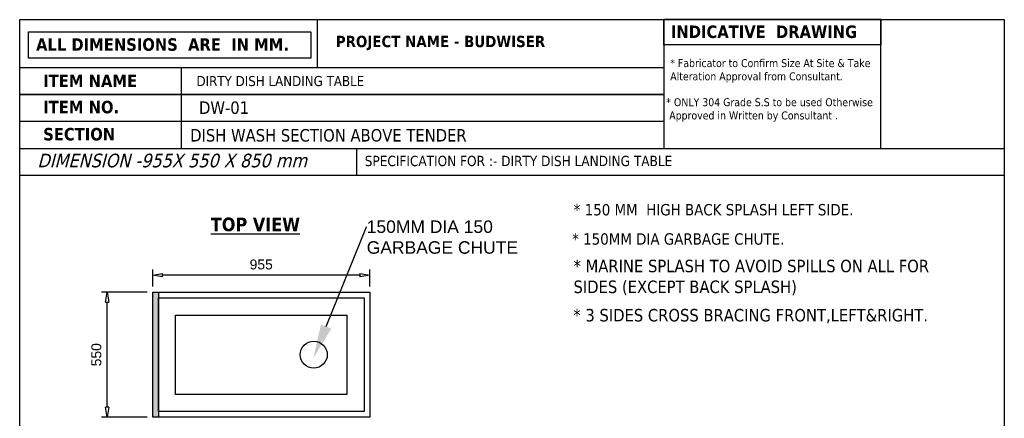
# Model space of a CAD drawing. Header units: millimetres. Extents: x 19005 to 129500, y -3989 to 12792.
# Tile 9 of 20: x 60329 to 64662, y 3558 to 5315. Entities that reach past the tile are written whole.
import ezdxf
from ezdxf import colors
from ezdxf.entities.mleader import LeaderData, LeaderLine
from ezdxf.math import Vec2, Vec3

# ---------------------------------------------------------------- set-up
doc = ezdxf.new("R2010")
doc.units = ezdxf.units.MM
doc.styles.get("Standard").update_dxf_attribs({"font": 'arial.ttf'})
doc.styles.add('style1', font='txt.shx')
doc.dimstyles.new('LBF 50', dxfattribs={"dimscale": 25, "dimtxt": 1.75, "dimasz": 1.75, "dimexe": 1, "dimexo": 1, "dimgap": 1, "dimtad": 1, "dimdec": 0, "dimrnd": 5, "dimzin": 12, "dimdsep": 46, "dimtxsty": 'Standard', "dimblk": 'CLOSEDBLANK', "dimcen": 0, "dimclrd": 256, "dimclre": 256, "dimclrt": 256, "dimadec": 0, "dimazin": 3, "dimtfac": 1, "dimtdec": 0, "dimtofl": 0, "dimtmove": 0, "dimatfit": 3, "dimldrblk": 'CLOSEDBLANK', "dimfxl": 0.18, "dimtolj": 1, "dimtzin": 0, "dimlwd": -1, "dimlwe": -1, "dimarcsym": 0})

# ---------------------------------------------------------------- blocks, each defined once
blk = doc.blocks.new('_ClosedBlank')
at = {"color": 0, "linetype": 'ByBlock', "lineweight": -2}
for p, q in [((-1, 0.1666666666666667), (0, 0)), ((-1, 0.1666666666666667), (-1, -0.1666666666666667)), ((0, 0), (-1, -0.1666666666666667))]:
    blk.add_line(p, q, dxfattribs=at)
blk = doc.blocks.new('*D77')
at = {"transparency": 16777216}
for p, q in [((60914.75403881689, 4138.136818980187), (60914.75403881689, 4213.306289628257)), ((61869.75403881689, 4138.136818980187), (61869.75403881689, 4213.306289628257)), ((61826.00403881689, 4188.306289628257), (60958.50403881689, 4188.306289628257))]:
    blk.add_line(p, q, dxfattribs=at)
at = {"layer": 'Defpoints', "color": 0, "transparency": 16777216}
for p in [(60914.75403881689, 4188.306289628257), (60914.75403881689, 4113.136818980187), (61869.75403881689, 4113.136818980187)]:
    blk.add_point(p, dxfattribs=at)
at = {"transparency": 16777216, "xscale": 43.75, "yscale": 43.75, "zscale": 43.75, "rotation": 180}
blk.add_blockref('_ClosedBlank', (60914.75403881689, 4188.306289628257), dxfattribs=at)
at = {"transparency": 16777216, "xscale": 43.75, "yscale": 43.75, "zscale": 43.75}
blk.add_blockref('_ClosedBlank', (61869.75403881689, 4188.306289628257), dxfattribs=at)
at = {"transparency": 16777216, "insert": (61392.25403881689, 4235.643857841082), "char_height": 43.75, "attachment_point": 5}
blk.add_mtext('\\A1;955', dxfattribs=at)
blk = doc.blocks.new('*D78')
at = {"transparency": 16777216}
for p, q in [((60889.75403881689, 4113.136818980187), (60689.15340497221, 4113.136818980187)), ((60714.15340497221, 3606.886818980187), (60714.15340497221, 4069.386818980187)), ((60889.75403881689, 3563.136818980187), (60689.15340497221, 3563.136818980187))]:
    blk.add_line(p, q, dxfattribs=at)
at = {"layer": 'Defpoints', "color": 0, "transparency": 16777216}
for p in [(60714.15340497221, 4113.136818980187), (60914.75403881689, 4113.136818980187), (60914.75403881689, 3563.136818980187)]:
    blk.add_point(p, dxfattribs=at)
at = {"transparency": 16777216, "xscale": 43.75, "yscale": 43.75, "zscale": 43.75}
for p, rotation in [((60714.15340497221, 4113.136818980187), 90), ((60714.15340497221, 3563.136818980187), 270)]:
    blk.add_blockref('_ClosedBlank', p, dxfattribs=dict(at, rotation=rotation))
at = {"transparency": 16777216, "insert": (60666.81583675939, 3838.136818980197), "char_height": 43.75, "attachment_point": 5, "rotation": 90}
blk.add_mtext('\\A1;550', dxfattribs=at)

msp = doc.modelspace()

# ---------------------------------------------------------------- hatches: boundary and pattern name
at = {"linetype": 'ByBlock'}
h = msp.add_hatch(color=256, dxfattribs=at)
h.dxf.hatch_style = 1
h.paths.add_polyline_path([(60914.75403881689, 4113.136818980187), (60939.75403881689, 4113.136818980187), (60939.75403881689, 3563.136818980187), (60914.75403881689, 3563.136818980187)])

# ---------------------------------------------------------------- linework, layer by layer
for p, q in [((61040.70063290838, 5104.56545152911), (61040.70063290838, 4746.668001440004)), ((61812.27618013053, 4746.670275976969), (61812.27618013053, 4627.371125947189))]:
    msp.add_line(p, q, dxfattribs=at)
for points in [[(60329.3791729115, 5314.700367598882), (64662.45906692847, 5314.700367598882), (64662.45906692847, 232.9571018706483), (60329.3791729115, 232.9571018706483)], [(60329.37984604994, 5314.701137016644), (64662.45906692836, 5314.701137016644), (64662.45906692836, 232.9561986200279), (60329.37984604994, 232.9561986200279)], [(60329.37984604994, 5314.701137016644), (64662.45906692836, 5314.701137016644), (64662.45906692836, 232.9561986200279), (60329.37984604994, 232.9561986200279)], [(60329.37984604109, 5314.701137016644), (64662.45906691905, 5314.701137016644), (64662.45906691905, 232.9561986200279), (60329.37984604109, 232.9561986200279)], [(60329.37984604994, 5314.701137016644), (64662.45906692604, 5314.701137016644), (64662.45906692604, 232.9561986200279), (60329.37984604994, 232.9561986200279)], [(60329.37984604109, 5314.701137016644), (64662.45906691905, 5314.701137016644), (64662.45906691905, 232.9561986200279), (60329.37984604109, 232.9561986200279)], [(63164.225481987, 5314.700076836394), (64119.75327564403, 5314.700076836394), (64119.75327564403, 5203.522595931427), (63164.225481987, 5203.522595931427)], [(64119.75327564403, 5314.700076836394), (63164.225481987, 5314.700076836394), (63164.225481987, 4746.667310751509), (64119.75327564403, 4746.667310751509)], [(61611.06733172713, 5144.35470997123), (60367.95415749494, 5144.35470997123), (60367.95415749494, 5260.546842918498), (61611.06733172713, 5260.546842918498)], [(60329.37984604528, 5104.56545152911), (63164.225481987, 5104.56545152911), (63164.225481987, 4985.26630149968), (60329.37984604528, 4985.26630149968)], [(60329.37984604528, 4985.26630149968), (63164.225481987, 4985.26630149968), (63164.225481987, 4865.967151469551), (60329.37984604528, 4865.967151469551)], [(60329.37984604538, 4746.670275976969), (64662.46041319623, 4746.670275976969), (64662.46041319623, 4627.371125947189), (60329.37984604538, 4627.371125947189)], [(60329.37984604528, 4746.668001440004), (64662.46041319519, 4746.668001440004), (64662.46041319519, 4627.36885141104), (60329.37984604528, 4627.36885141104)], [(60914.75403881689, 4113.136818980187), (61869.75403881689, 4113.136818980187), (61869.75403881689, 3563.136818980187), (60914.75403881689, 3563.136818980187)], [(60914.75403881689, 4113.136818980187), (60939.75403881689, 4113.136818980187), (60939.75403881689, 3563.136818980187), (60914.75403881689, 3563.136818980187)], [(60939.75403881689, 4088.136818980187), (61844.75403881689, 4088.136818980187), (61844.75403881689, 3588.136818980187), (60939.75403881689, 3588.136818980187)], [(61014.75403881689, 4013.136818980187), (61769.75403881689, 4013.136818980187), (61769.75403881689, 3663.136818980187), (61014.75403881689, 3663.136818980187)]]:
    msp.add_lwpolyline(points, close=True, dxfattribs=at)
for points in [[(63164.22548198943, 5314.702351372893), (63164.22548198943, 4865.969426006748), (60329.37984604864, 4865.969426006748), (60329.37984604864, 5104.567726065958)], [(61639.97696893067, 5104.567726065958), (61639.97696893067, 5314.702351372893), (63164.22548198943, 5314.702351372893)], [(60329.37984604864, 5104.567726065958), (63164.22548198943, 5104.567726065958)], [(63164.22548198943, 4985.268576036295), (60329.37984604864, 4985.268576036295)]]:
    msp.add_lwpolyline(points, dxfattribs=at)
msp.add_circle((61623.50249213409, 3838.136818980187), 59.50071866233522, dxfattribs=at)

# ---------------------------------------------------------------- texts
at = {"linetype": 'ByBlock', "style": 'style1'}
for s, insert, char_height, width, attachment_point in [('{\\fTahoma|b1|i0|c0|p34;INDICATIVE  DRAWING}', (63195.35312167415, 5289.002289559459), 55, 1687.990696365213, 1), ('{\\fTahoma|b1|i0|c0|p34;PROJECT NAME - BUDWISER}', (61720.44596067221, 5243.589942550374), 50, 1687.990696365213, 1), ('{\\fTahoma|b1|i0|c0|p34;ALL DIMENSIONS  ARE  IN MM.}', (60401.43270904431, 5232.695480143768), 55, 1687.990696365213, 1), ('{\\fTahoma|b0|i0|c0|p34;* Fabricator to Confirm Size At Site & Take\\PAlteration Approval from Consultant.}', (63192.20794461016, 5140.767185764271), 35, 1425.087699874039, 1), ('{\\fTahoma|b1|i0|c0|p34;ITEM NAME}', (60432.93385203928, 5072.473707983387), 55, 1687.990696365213, 1), ('{\\fTahoma|b0|i0|c0|p34;DIRTY DISH LANDING TABLE }', (61107.41750983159, 5066.440488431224), 44.26335491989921, 2081.885243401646, 1), ('{\\fTahoma|b1|i0|c0|p34;ITEM NO. }', (60432.93385203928, 4957.050191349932), 55, 1687.990696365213, 1), ('{\\fTahoma|b0|i0|c0|p34;DW-01}', (61118.60877903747, 4954.339674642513), 55, 690.7686094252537, 1), ('{\\fTahoma|b0|i0|c0|p34;* ONLY 304 Grade S.S to be used Otherwise\\P Approved in Written by Consultant .}', (63174.79560368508, 4968.443700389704), 35, 1425.087699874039, 1), ('{\\fTahoma|b1|i0|c0|p34;SECTION }', (60432.93385203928, 4837.524897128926), 55, 1687.990696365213, 1), ('{\\fTahoma|b0|i0|c0|p34;DISH WASH SECTION ABOVE TENDER}', (61079.7428328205, 4832.659072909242), 55, 1466.211068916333, 1), ('{\\fTahoma|b0|i1|c0|p34;DIMENSION -955X 550 X 850 mm}', (60406.82345505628, 4724.012083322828), 60, 1369.899458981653, 1), ('{\\fTahoma|b0|i0|c0|p34;SPECIFICATION FOR :- DIRTY DISH LANDING TABLE  }', (61847.93880367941, 4714.663119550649), 45.16382435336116, 3051.859933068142, 1), ('{\\fTahoma|b0|i0|c0|p34;* 150 MM  HIGH BACK SPLASH LEFT SIDE.}', (62767.59956940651, 4502.276320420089), 50, 1743.444421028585, 1), ('{\\fTahoma|b1|i0|c0|p34;\\LTOP VIEW}', (61562.94308777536, 4442.47475394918), 60, 1038.183639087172, 3), ('{\\fTahoma|b0|i0|c0|p34;* 150MM DIA GARBAGE CHUTE.}', (62760.80651513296, 4373.246645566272), 50, 1528.985048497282, 1), ('{\\fTahoma|b0|i0|c0|p34;* MARINE SPLASH TO AVOID SPILLS ON ALL FOR \\PSIDES (EXCEPT BACK SPLASH)}', (62766.61030640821, 4256.658641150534), 55, 1687.990696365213, 1), ('{\\fTahoma|b0|i0|c0|p34;* 3 SIDES CROSS BRACING FRONT,LEFT&RIGHT.}', (62765.78436155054, 4039.84014137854), 55, 1687.990696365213, 1)]:
    msp.add_mtext(s, dxfattribs=dict(at, insert=insert, char_height=char_height, width=width, attachment_point=attachment_point))

# ---------------------------------------------------------------- dimensions: what is measured, and where the dimension line sits
dim = msp.add_linear_dim(base=(60914.75403881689, 4188.306289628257), p1=(61869.75403881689, 4113.136818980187), p2=(60914.75403881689, 4113.136818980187), dimstyle='LBF 50')
dim.commit()
dim.dimension.update_dxf_attribs({"geometry": '*D77', "text_midpoint": (61392.25403881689, 4235.643857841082)})
dim = msp.add_linear_dim(base=(60714.15340497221, 4113.136818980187), p1=(60914.75403881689, 3563.136818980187), p2=(60914.75403881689, 4113.136818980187), angle=90, dimstyle='LBF 50')
dim.commit()
dim.dimension.update_dxf_attribs({"geometry": '*D78', "text_midpoint": (60666.81583675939, 3838.136818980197)})

# ---------------------------------------------------------------- leaders
at = {"linetype": 'ByBlock'}
ml = msp.add_multileader_mtext('Standard', dxfattribs=at)
ml.set_content('150MM DIA 150  \\PGARBAGE CHUTE', color=256)
ml.set_leader_properties()
ml.build(insert=Vec2(0, 0))
ml.multileader.update_dxf_attribs({"text_right_attachment_type": 6, "dogleg_length": 0.36, "arrow_head_size": 150})
ctx = ml.context
ctx.base_point, ctx.char_height, ctx.arrow_head_size, ctx.landing_gap_size, ctx.plane_origin = Vec3(61856.55351214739, 4401.902041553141), 55, 150, 0.09, Vec3(61598.95233230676, 3773.848326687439)
ctx.right_attachment = 6
notes = []
notes.append((ctx, [(0, (1, 1, 0), (61856.19351214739, 4401.902041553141), (1, 0), 0.3600000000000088, [(0, [(61621.58925481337, 3823.151478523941)], 0, [])])]))
ctx.mtext.insert, ctx.mtext.width, ctx.mtext.flow_direction = Vec3(61856.64351214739, 4429.871004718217), 806.1508684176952, 5
for ctx, leaders in notes:
    for number, flags, end, landing, length, lines in leaders:
        leader = LeaderData()
        leader.index, (leader.has_last_leader_line, leader.has_dogleg_vector, leader.attachment_direction) = number, flags
        leader.last_leader_point, leader.dogleg_vector, leader.dogleg_length = Vec3(end), Vec3(landing), length
        for number, points, colour, breaks in lines:
            line = LeaderLine()
            line.index, line.vertices, line.color, line.breaks = number, Vec3.list(points), colors.encode_raw_color(colour), breaks
            leader.lines.append(line)
        ctx.leaders.append(leader)

doc.saveas('drawing.dxf')
